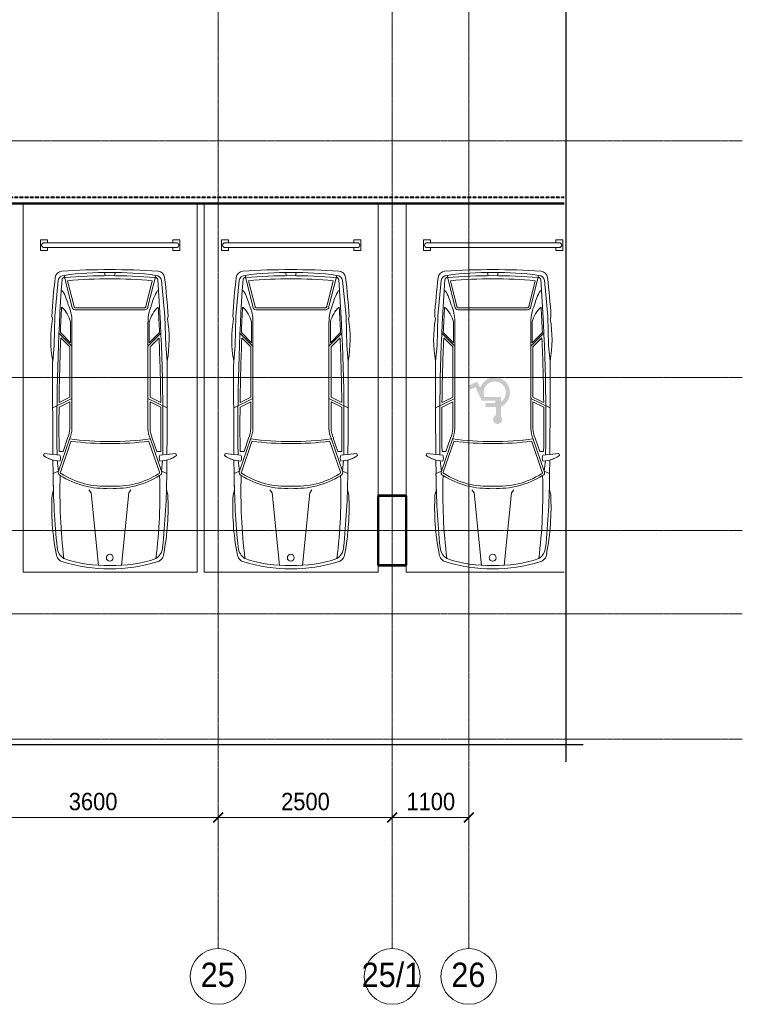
# Model space of a CAD drawing. Header units: millimetres. Extents: x 2030 to 99017, y 1212 to 75656.
# Tile 17 of 72: x 51590 to 61969, y 34291 to 48440. Entities that reach past the tile are written whole.
import ezdxf

# ---------------------------------------------------------------- set-up
doc = ezdxf.new("R2010")
doc.units = ezdxf.units.MM
for name, pattern in [('ADSK_Линия сетки', [25, 20, -2.5, 0, -2.5]), ('Линия сетки', [25, 20, -2.5, 0, -2.5]), ('Штрих_3_1_5_', [4.5, 3, -1.5]), ('Штриховая_ш3 п1_5', [4.5, 3, -1.5])]:
    doc.linetypes.add(name, pattern=pattern)
doc.layers.add('_Разделитель помещений_', color=4, linetype='Штриховая_ш3 п1_5', lineweight=40, true_color=0x00ffff)
for name, color, linetype, lineweight in [('Оси', 7, 'Continuous', 9), ('Парковка', 7, 'Continuous', 18), ('Перекрытия', 7, 'Continuous', 18), ('Размеры', 7, 'Continuous', 9), ('Размеры-100', 7, 'Continuous', 9), ('Стены разрез', 7, 'Continuous', 40), ('Элементы узлов', 7, 'Continuous', 18)]:
    doc.layers.add(name, color=color, linetype=linetype, lineweight=lineweight)
doc.styles.add('Arial', font='arial.ttf', dxfattribs={"width": 0.9, "height": 250})
doc.styles.add('Arial_1', font='arial.ttf', dxfattribs={"width": 0.9, "height": 350})
doc.dimstyles.new('Основной_2_5_мм', dxfattribs={"dimscale": 304.8, "dimtxt": 255.06485, "dimasz": 0.463911, "dimexe": 0.492126, "dimexo": 0.492126, "dimgap": 0.098425, "dimtad": 1, "dimdec": 0, "dimdsep": 46, "dimtxsty": 'Arial', "dimblk1": 'OBLIQUE', "dimblk2": 'OBLIQUE', "dimsah": 1, "dimcen": 0.09, "dimdle": 0.492126, "dimazin": 2, "dimtfac": 1, "dimtdec": 4, "dimtix": 1, "dimtmove": 0, "dimatfit": 3, "dimfxl": 1, "dimtvp": 1, "dimtolj": 1, "dimtzin": 0, "dimlwd": 20, "dimlwe": 20, "dimarcsym": 2})

# ---------------------------------------------------------------- blocks, each defined once
blk = doc.blocks.new('199_Парковочные места 3 класса и МГН - Средний класс-5604846-МКСС_КLB01_-7_650__Кабельные конструкции под К3_КСБ')
at = {"layer": 'Парковка', "color": 253, "true_color": 0xaaaaaa}
for p, q in [((0, -5300), (0, 0)), ((0, 0), (2500, 0)), ((2500, 0), (2500, -5300)), ((250, -4625), (250, -4775)), ((250, -4625), (350, -4625)), ((300, -4665), (2200, -4665)), ((350, -4625), (350, -4665)), ((2150, -4625), (2150, -4665)), ((2150, -4625), (2250, -4625)), ((2250, -4625), (2250, -4775)), ((250, -4775), (350, -4775)), ((300, -4735), (2200, -4735)), ((350, -4735), (350, -4775)), ((2150, -4735), (2150, -4775)), ((2150, -4775), (2250, -4775)), ((2500, -5300), (0, -5300))]:
    blk.add_line(p, q, dxfattribs=at)
for centre, start, end in [((300, -4700), 90, 270), ((2200, -4700), 270, 90)]:
    blk.add_arc(centre, 35, start, end, dxfattribs=at)
at = {"layer": 'Элементы узлов', "color": 253, "true_color": 0xaaaaaa}
for p, q in [((984, -1142), (1090, -99)), ((1524, -1142), (1418, -99)), ((422, -1114), (442, -1185)), ((422, -1114), (442, -1185)), ((2085, -1114), (2065, -1185)), ((2065, -1185), (2085, -1114)), ((953, -1186), (984, -1142)), ((1555, -1186), (1524, -1142)), ((436, -1612), (438, -1418)), ((438, -1418), (436, -1612)), ((515, -1453), (438, -1418)), ((515, -1453), (497, -1605)), ((515, -1453), (673, -1914)), ((543, -1440), (693, -1881)), ((1965, -1440), (1814, -1881)), ((1992, -1453), (1835, -1914)), ((1992, -1453), (2070, -1418)), ((1992, -1453), (2011, -1605)), ((2072, -1612), (2070, -1418)), ((2072, -1612), (2070, -1418)), ((298, -1678), (308, -1707)), ((298, -1678), (308, -1707)), ((308, -1707), (536, -1683)), ((308, -1707), (435, -1693)), ((2200, -1707), (1972, -1683)), ((2072, -1693), (2200, -1707)), ((2210, -1678), (2200, -1707)), ((2200, -1707), (2210, -1678)), ((580, -1736), (525, -1736)), ((580, -1736), (645, -1925)), ((1927, -1736), (1863, -1925)), ((1927, -1736), (1983, -1736)), ((678, -2069), (678, -2449)), ((708, -2069), (708, -3598)), ((1800, -2069), (1800, -3598)), ((1830, -2069), (1830, -2449)), ((708, -2497), (432, -2363)), ((678, -2449), (523, -2374)), ((1800, -2497), (2076, -2363)), ((1830, -2449), (1984, -2374)), ((678, -2516), (524, -2441)), ((678, -2516), (678, -3237)), ((1830, -2516), (1984, -2441)), ((1830, -2516), (1830, -3237)), ((453, -3260), (432, -3033)), ((2054, -3260), (2076, -3033)), ((708, -3249), (522, -3435)), ((678, -3237), (549, -3366)), ((1800, -3249), (1986, -3435)), ((1830, -3237), (1959, -3366)), ((463, -3682), (453, -3260)), ((688, -3297), (542, -3443)), ((688, -3297), (688, -3598)), ((1820, -3297), (1820, -3598)), ((1820, -3297), (1966, -3443)), ((2045, -3682), (2054, -3260)), ((419, -3676), (428, -3642)), ((428, -3642), (419, -3676)), ((2088, -3676), (2079, -3642)), ((2088, -3676), (2079, -3642)), ((512, -4192), (463, -3682)), ((708, -3817), (596, -4265)), ((738, -3820), (646, -4189)), ((1254, -3771), (754, -3771)), ((1254, -3801), (754, -3801)), ((1254, -3771), (1754, -3771)), ((1254, -3801), (1754, -3801)), ((1770, -3820), (1862, -4189)), ((1800, -3817), (1912, -4265)), ((1996, -4192), (2045, -3682)), ((574, -4042), (555, -4042)), ((1933, -4042), (1953, -4042)), ((1188, -4261), (1177, -4307)), ((1320, -4261), (1331, -4307))]:
    blk.add_line(p, q, dxfattribs=at)
blk.add_circle((1256, -208), 49.6, dxfattribs=at)
for centre, radius, start, end in [((1254, -2377), 2329, 90.0001, 106.8716), ((1254, -2377), 2329, 90.0001, 106.8716), ((1178, -1869), 1772, 87.5536, 109.2869), ((1254, -2377), 2329, 73.1284, 89.9999), ((1254, -2377), 2329, 73.1284, 89.9999), ((1329, -1869), 1772, 70.7131, 92.4464), ((3991, -937), 3573, 169.195, 182.843), ((3991, -937), 3573, 169.195, 182.843), ((617, -279), 137, 106.8716, 175.0665), ((617, -279), 137, 106.8716, 175.0665), ((710, -376), 215, 123.1556, 174.2587), ((8358, -1141), 7822, 173.0609, 181.8195), ((1797, -376), 215, 5.7413, 56.8444), ((-5850, -1141), 7822, 358.1805, 6.9391), ((1890, -279), 137, 4.9335, 73.1284), ((1890, -279), 137, 4.9335, 73.1284), ((-1483, -937), 3573, 357.157, 10.805), ((-1483, -937), 3573, 357.157, 10.805), ((12318, -1543), 11881, 174.2587, 179.4003), ((-9810, -1543), 11881, 0.5997, 5.7413), ((12318, -1543), 11881, 178.2769, 179.4003), ((1172, -2380), 1175, 86.0181, 122.5623), ((1172, -2380), 1145, 85.9136, 122.5623), ((1335, -2380), 1175, 57.4377, 93.9819), ((1335, -2380), 1145, 57.2304, 94.0864), ((-9810, -1543), 11881, 0.5997, 1.7231), ((555, -1432), 44.9, 110.1373, 207.9235), ((1953, -1432), 44.9, 332.0765, 69.8627), ((555, -1432), 14.9, 110.1373, 214.6567), ((1953, -1432), 14.9, 325.3433, 79.1758), ((546, -2020), 422, 91.3449, 125.9666), ((546, -2020), 422, 105.0802, 125.9666), ((122295, -2694), 121864, 179.52958, 180.15962), ((122295, -2694), 121864, 179.52958, 180.15962), ((30000, -2118), 29508, 179.1634, 184.0543), ((444, -1640), 101, 335.1844, 24.8156), ((-27492, -2118), 29508, 355.9457, 0.8366), ((2064, -1640), 101, 155.1844, 204.8156), ((1962, -2020), 422, 54.0334, 88.6551), ((1962, -2020), 422, 54.0334, 74.9198), ((-119787, -2694), 121864, 359.84038, 0.47042), ((-119787, -2694), 121864, 359.84038, 0.47042), ((30000, -2118), 29478, 179.2582, 180.4979), ((-27492, -2118), 29478, 359.5021, 0.7418), ((308, -2078), 370, 1.3171, 24.386), ((1254, -6445), 4567, 82.6909, 97.3089), ((308, -2078), 400, 1.2667, 24.1731), ((1254, -6445), 4597, 82.9964, 97.0033), ((2200, -2078), 400, 155.8269, 178.7333), ((2200, -2078), 370, 155.614, 178.6829), ((30000, -2118), 29478, 180.6284, 182.4261), ((-27492, -2118), 29478, 357.5739, 359.3716), ((2198, -3346), 1794, 169.9492, 189.4665), ((2198, -3346), 1794, 169.9492, 189.4665), ((310, -3346), 1794, 350.5335, 10.0508), ((310, -3346), 1794, 350.5335, 10.0508), ((30000, -2118), 29488, 182.5757, 183.2896), ((-27492, -2118), 29488, 356.7104, 357.4243), ((9206, -3182), 8801, 183.2167, 186.8835), ((9206, -3182), 8801, 183.2167, 186.8835), ((270, -3492), 431, 312.4417, 345.7397), ((104, -3598), 603, 335.9999, 0.0001), ((2403, -3598), 603, 179.9999, 204.0001), ((2238, -3492), 431, 194.2603, 227.5583), ((-6698, -3182), 8801, 353.1165, 356.7833), ((-6698, -3182), 8801, 353.1165, 356.7833), ((754, -3817), 46.1, 90, 180), ((754, -3817), 16.1, 90, 189.7873), ((1754, -3817), 46.1, 0, 90), ((1754, -3817), 16.1, 350.2127, 90), ((-103, -3648), 783, 329.8554, 345.5814), ((2611, -3648), 783, 194.4186, 210.1446), ((571, -4224), 103, 186.8835, 266.3593), ((571, -4224), 103, 186.8835, 266.3593), ((593, -4184), 81.1, 185.6929, 272.4229), ((600, -4202), 33.8, 184.0543, 277.095), ((1254, 3792), 8054, 265.3719, 274.6281), ((1254, 2689), 6905, 264.9489, 275.0511), ((1908, -4202), 33.8, 262.905, 355.9457), ((1915, -4184), 81.1, 267.5771, 354.3071), ((1937, -4224), 103, 273.6407, 353.1165), ((1937, -4224), 103, 273.6407, 353.1165), ((1250, 6442), 10791, 266.3593, 270.0213), ((1250, 6442), 10791, 266.3593, 270.0213), ((1185, -180), 4128, 261.7908, 270.9499), ((1322, -180), 4128, 269.0501, 278.2092), ((1258, 6442), 10791, 269.9787, 273.6407), ((1258, 6442), 10791, 269.9787, 273.6407)]:
    blk.add_arc(centre, radius, start, end, dxfattribs=at)
blk = doc.blocks.new('199_Парковочные места 3 класса и МГН - МГН_М1-М3_-5633075-МКСС_КLB01_-7_650__Кабельные конструкции под К3_КСБ')
at = {"layer": 'Парковка'}
h = blk.add_hatch(color=256, dxfattribs=at)
h.paths.add_polyline_path([(1186, -2131), (1169, -2133), (1154, -2139), (1141, -2148), (1130, -2161), (1123, -2176), (1120, -2193), (1121, -2209), (1127, -2225), (1136, -2239), (1136, -2380), (1092, -2407), (1056, -2442), (1028, -2485), (1012, -2533), (1006, -2584), (1013, -2634), (1031, -2682), (1059, -2724), (1096, -2759), (1141, -2784), (1190, -2798), (1240, -2801), (1291, -2792), (1337, -2772), (1378, -2741), (1411, -2702), (1434, -2657), (1481, -2739), (1605, -2681), (1578, -2625), (1504, -2660), (1413, -2465), (1219, -2465), (1219, -2434), (1364, -2434), (1364, -2372), (1207, -2372), (1207, -2258), (1222, -2251), (1234, -2240), (1244, -2226), (1249, -2210), (1251, -2194), (1248, -2177), (1241, -2162), (1231, -2149), (1218, -2139), (1202, -2133)])
h.paths.add_polyline_path([(1136, -2448), (1136, -2517), (1374, -2517), (1385, -2555), (1387, -2596), (1378, -2635), (1360, -2671), (1333, -2701), (1300, -2724), (1262, -2738), (1222, -2742), (1182, -2736), (1145, -2720), (1113, -2695), (1089, -2663), (1072, -2626), (1066, -2587), (1070, -2547), (1083, -2509), (1106, -2475)])
at = {"layer": 'Парковка', "color": 253, "true_color": 0xaaaaaa}
for p, q in [((230, 0), (2500, 0)), ((2500, 0), (2500, -5300)), ((250, -4625), (250, -4775)), ((250, -4625), (350, -4625)), ((300, -4665), (2200, -4665)), ((350, -4625), (350, -4665)), ((2150, -4625), (2150, -4665)), ((2150, -4625), (2250, -4625)), ((2250, -4625), (2250, -4775)), ((250, -4775), (350, -4775)), ((300, -4735), (2200, -4735)), ((350, -4735), (350, -4775)), ((2150, -4735), (2150, -4775)), ((2150, -4775), (2250, -4775)), ((2500, -5300), (230, -5300))]:
    blk.add_line(p, q, dxfattribs=at)
for centre, start, end in [((300, -4700), 90, 270), ((2200, -4700), 270, 90)]:
    blk.add_arc(centre, 35, start, end, dxfattribs=at)
at = {"layer": 'Элементы узлов', "color": 253, "true_color": 0xaaaaaa}
for p, q in [((984, -1142), (1090, -99)), ((1524, -1142), (1418, -99)), ((422, -1114), (442, -1185)), ((422, -1114), (442, -1185)), ((2085, -1114), (2065, -1185)), ((2065, -1185), (2085, -1114)), ((953, -1186), (984, -1142)), ((1555, -1186), (1524, -1142)), ((436, -1612), (438, -1418)), ((438, -1418), (436, -1612)), ((515, -1453), (438, -1418)), ((515, -1453), (497, -1605)), ((515, -1453), (673, -1914)), ((543, -1440), (693, -1881)), ((1965, -1440), (1814, -1881)), ((1992, -1453), (1835, -1914)), ((1992, -1453), (2070, -1418)), ((1992, -1453), (2011, -1605)), ((2072, -1612), (2070, -1418)), ((2072, -1612), (2070, -1418)), ((298, -1678), (308, -1707)), ((298, -1678), (308, -1707)), ((308, -1707), (536, -1683)), ((308, -1707), (435, -1693)), ((2200, -1707), (1972, -1683)), ((2072, -1693), (2200, -1707)), ((2210, -1678), (2200, -1707)), ((2200, -1707), (2210, -1678)), ((580, -1736), (525, -1736)), ((580, -1736), (645, -1925)), ((1927, -1736), (1863, -1925)), ((1927, -1736), (1983, -1736)), ((678, -2069), (678, -2449)), ((708, -2069), (708, -3598)), ((1800, -2069), (1800, -3598)), ((1830, -2069), (1830, -2449)), ((708, -2497), (432, -2363)), ((678, -2449), (523, -2374)), ((1800, -2497), (2076, -2363)), ((1830, -2449), (1984, -2374)), ((678, -2516), (524, -2441)), ((678, -2516), (678, -3237)), ((1830, -2516), (1984, -2441)), ((1830, -2516), (1830, -3237)), ((453, -3260), (432, -3033)), ((2054, -3260), (2076, -3033)), ((708, -3249), (522, -3435)), ((678, -3237), (549, -3366)), ((1800, -3249), (1986, -3435)), ((1830, -3237), (1959, -3366)), ((463, -3682), (453, -3260)), ((688, -3297), (542, -3443)), ((688, -3297), (688, -3598)), ((1820, -3297), (1820, -3598)), ((1820, -3297), (1966, -3443)), ((2045, -3682), (2054, -3260)), ((419, -3676), (428, -3642)), ((428, -3642), (419, -3676)), ((2088, -3676), (2079, -3642)), ((2088, -3676), (2079, -3642)), ((512, -4192), (463, -3682)), ((708, -3817), (596, -4265)), ((738, -3820), (646, -4189)), ((1254, -3771), (754, -3771)), ((1254, -3801), (754, -3801)), ((1254, -3771), (1754, -3771)), ((1254, -3801), (1754, -3801)), ((1770, -3820), (1862, -4189)), ((1800, -3817), (1912, -4265)), ((1996, -4192), (2045, -3682)), ((574, -4042), (555, -4042)), ((1933, -4042), (1953, -4042)), ((1188, -4261), (1177, -4307)), ((1320, -4261), (1331, -4307))]:
    blk.add_line(p, q, dxfattribs=at)
blk.add_circle((1256, -208), 49.6, dxfattribs=at)
for centre, radius, start, end in [((1254, -2377), 2329, 90.0001, 106.8716), ((1254, -2377), 2329, 90.0001, 106.8716), ((1178, -1869), 1772, 87.5536, 109.2869), ((1254, -2377), 2329, 73.1284, 89.9999), ((1254, -2377), 2329, 73.1284, 89.9999), ((1329, -1869), 1772, 70.7131, 92.4464), ((3991, -937), 3573, 169.195, 182.843), ((3991, -937), 3573, 169.195, 182.843), ((617, -279), 137, 106.8716, 175.0665), ((617, -279), 137, 106.8716, 175.0665), ((710, -376), 215, 123.1556, 174.2587), ((8358, -1141), 7822, 173.0609, 181.8195), ((1797, -376), 215, 5.7413, 56.8444), ((-5850, -1141), 7822, 358.1805, 6.9391), ((1890, -279), 137, 4.9335, 73.1284), ((1890, -279), 137, 4.9335, 73.1284), ((-1483, -937), 3573, 357.157, 10.805), ((-1483, -937), 3573, 357.157, 10.805), ((12318, -1543), 11881, 174.2587, 179.4003), ((-9810, -1543), 11881, 0.5997, 5.7413), ((12318, -1543), 11881, 178.2769, 179.4003), ((1172, -2380), 1175, 86.0181, 122.5623), ((1172, -2380), 1145, 85.9136, 122.5623), ((1335, -2380), 1175, 57.4377, 93.9819), ((1335, -2380), 1145, 57.2304, 94.0864), ((-9810, -1543), 11881, 0.5997, 1.7231), ((555, -1432), 44.9, 110.1373, 207.9235), ((1953, -1432), 44.9, 332.0765, 69.8627), ((555, -1432), 14.9, 110.1373, 214.6567), ((1953, -1432), 14.9, 325.3433, 79.1758), ((546, -2020), 422, 91.3449, 125.9666), ((546, -2020), 422, 105.0802, 125.9666), ((122295, -2694), 121864, 179.52958, 180.15962), ((122295, -2694), 121864, 179.52958, 180.15962), ((30000, -2118), 29508, 179.1634, 184.0543), ((444, -1640), 101, 335.1844, 24.8156), ((-27492, -2118), 29508, 355.9457, 0.8366), ((2064, -1640), 101, 155.1844, 204.8156), ((1962, -2020), 422, 54.0334, 88.6551), ((1962, -2020), 422, 54.0334, 74.9198), ((-119787, -2694), 121864, 359.84038, 0.47042), ((-119787, -2694), 121864, 359.84038, 0.47042), ((30000, -2118), 29478, 179.2582, 180.4979), ((-27492, -2118), 29478, 359.5021, 0.7418), ((308, -2078), 370, 1.3171, 24.386), ((1254, -6445), 4567, 82.6909, 97.3089), ((308, -2078), 400, 1.2667, 24.1731), ((1254, -6445), 4597, 82.9964, 97.0033), ((2200, -2078), 400, 155.8269, 178.7333), ((2200, -2078), 370, 155.614, 178.6829), ((30000, -2118), 29478, 180.6284, 182.4261), ((-27492, -2118), 29478, 357.5739, 359.3716), ((2198, -3346), 1794, 169.9492, 189.4665), ((2198, -3346), 1794, 169.9492, 189.4665), ((310, -3346), 1794, 350.5335, 10.0508), ((310, -3346), 1794, 350.5335, 10.0508), ((30000, -2118), 29488, 182.5757, 183.2896), ((-27492, -2118), 29488, 356.7104, 357.4243), ((9206, -3182), 8801, 183.2167, 186.8835), ((9206, -3182), 8801, 183.2167, 186.8835), ((270, -3492), 431, 312.4417, 345.7397), ((104, -3598), 603, 335.9999, 0.0001), ((2403, -3598), 603, 179.9999, 204.0001), ((2238, -3492), 431, 194.2603, 227.5583), ((-6698, -3182), 8801, 353.1165, 356.7833), ((-6698, -3182), 8801, 353.1165, 356.7833), ((754, -3817), 46.1, 90, 180), ((754, -3817), 16.1, 90, 189.7873), ((1754, -3817), 46.1, 0, 90), ((1754, -3817), 16.1, 350.2127, 90), ((-103, -3648), 783, 329.8554, 345.5814), ((2611, -3648), 783, 194.4186, 210.1446), ((571, -4224), 103, 186.8835, 266.3593), ((571, -4224), 103, 186.8835, 266.3593), ((593, -4184), 81.1, 185.6929, 272.4229), ((600, -4202), 33.8, 184.0543, 277.095), ((1254, 3792), 8054, 265.3719, 274.6281), ((1254, 2689), 6905, 264.9489, 275.0511), ((1908, -4202), 33.8, 262.905, 355.9457), ((1915, -4184), 81.1, 267.5771, 354.3071), ((1937, -4224), 103, 273.6407, 353.1165), ((1937, -4224), 103, 273.6407, 353.1165), ((1250, 6442), 10791, 266.3593, 270.0213), ((1250, 6442), 10791, 266.3593, 270.0213), ((1185, -180), 4128, 261.7908, 270.9499), ((1322, -180), 4128, 269.0501, 278.2092), ((1258, 6442), 10791, 269.9787, 273.6407), ((1258, 6442), 10791, 269.9787, 273.6407)]:
    blk.add_arc(centre, radius, start, end, dxfattribs=at)
blk = doc.blocks.new('135_SLK_GD_AR_rvt-1-МКСС_КLB01_-7_650__Кабельные конструкции под К3_КСБ')
at = {"layer": '_Разделитель помещений_', "color": 131, "linetype": 'Штрих_3_1_5_', "true_color": 0xaaffff}
blk.add_line((91685, 45890), (105720, 45890), dxfattribs=at)
at = {"layer": 'Перекрытия', "color": 253, "true_color": 0xaaaaaa}
for p, q in [((105720, 45800), (91685, 45800)), ((103050, 40600), (103050, 41600)), ((103050, 41600), (103450, 41600)), ((103450, 41600), (103450, 40600)), ((103450, 40600), (103050, 40600))]:
    blk.add_line(p, q, dxfattribs=at)
at = {"layer": 'Стены разрез', "color": 253, "true_color": 0xaaaaaa}
for p, q in [((105720, 45800), (91685, 45800)), ((91685, 45798), (105720, 45798)), ((103050, 41602), (103048, 41602)), ((103048, 41602), (103048, 40598)), ((103452, 41602), (103050, 41602)), ((103050, 40600), (103050, 41600)), ((103050, 41600), (103450, 41600)), ((103450, 41600), (103450, 40600)), ((103452, 41600), (103452, 41602)), ((103452, 40598), (103452, 41600)), ((103048, 40598), (103050, 40598)), ((103450, 40600), (103050, 40600)), ((103050, 40598), (103450, 40598)), ((103450, 40598), (103452, 40598))]:
    blk.add_line(p, q, dxfattribs=at)
at = {"layer": 'Парковка', "color": 253, "lineweight": 18, "true_color": 0xaaaaaa, "rotation": 180}
for name, p in [('199_Парковочные места 3 класса и МГН - Средний класс-5604846-МКСС_КLB01_-7_650__Кабельные конструкции под К3_КСБ', (100450, 40500)), ('199_Парковочные места 3 класса и МГН - Средний класс-5604846-МКСС_КLB01_-7_650__Кабельные конструкции под К3_КСБ', (103050, 40500)), ('199_Парковочные места 3 класса и МГН - МГН_М1-М3_-5633075-МКСС_КLB01_-7_650__Кабельные конструкции под К3_КСБ', (105950, 40500))]:
    blk.add_blockref(name, p, dxfattribs=at)
blk = doc.blocks.new('Ось сетки - Круг_Ø8 мм-6577-МКСС_КLB01_-7_650__Кабельные конструкции под К3_КСБ')
at = {"layer": 'Оси', "lineweight": 20}
for start, end in [(360, 180), (180, 360)]:
    blk.add_arc((0, 0), 4, start, end, dxfattribs=at)
blk = doc.blocks.new('DIMBLOCK8-МКСС_КLB01_-7_650__Кабельные конструкции под К3_КСБ')
at = {"layer": 'Размеры-100', "lineweight": 20, "transparency": 16777216}
for p, q in [((50840, 36975), (50840, 37125)), ((54440, 36975), (54440, 37125)), ((50840, 36975), (54440, 36975)), ((50840, 36975), (50840, 36925)), ((54440, 36975), (54440, 36925))]:
    blk.add_line(p, q, dxfattribs=at)
at = {"layer": 'Размеры-100', "lineweight": 40, "transparency": 16777216}
for p, q in [((50840, 36975), (50769, 36905)), ((50840, 36975), (50911, 37046)), ((54440, 36975), (54369, 36905)), ((54440, 36975), (54511, 37046))]:
    blk.add_line(p, q, dxfattribs=at)
at = {"layer": 'Размеры-100', "color": 0, "lineweight": 20, "transparency": 16777216, "insert": (52295, 37330), "char_height": 250, "width": 828.76, "attachment_point": 1, "line_spacing_factor": 0.941778, "style": 'Arial'}
blk.add_mtext('3600', dxfattribs=at)
blk = doc.blocks.new('_Oblique')
at = {"color": 0, "linetype": 'ByBlock', "lineweight": -2}
blk.add_line((-0.5, -0.5), (0.5, 0.5), dxfattribs=at)
blk = doc.blocks.new('DIMBLOCK9-МКСС_КLB01_-7_650__Кабельные конструкции под К3_КСБ')
at = {"layer": 'Размеры-100', "lineweight": 20, "transparency": 16777216}
for p, q in [((56940, 36975), (56940, 37501)), ((54440, 36975), (54440, 37125)), ((54440, 36975), (56940, 36975)), ((54440, 36975), (54440, 36925)), ((56940, 36975), (56940, 36825))]:
    blk.add_line(p, q, dxfattribs=at)
at = {"layer": 'Размеры-100', "lineweight": 40, "transparency": 16777216}
for p, q in [((54440, 36975), (54369, 36905)), ((54440, 36975), (54511, 37046)), ((56940, 36975), (56869, 36905)), ((56940, 36975), (57011, 37046))]:
    blk.add_line(p, q, dxfattribs=at)
at = {"layer": 'Размеры-100', "color": 0, "lineweight": 20, "transparency": 16777216, "insert": (55345, 37330), "char_height": 250, "width": 828.76, "attachment_point": 1, "line_spacing_factor": 0.941778, "style": 'Arial'}
blk.add_mtext('2500', dxfattribs=at)
blk = doc.blocks.new('DIMBLOCK10-МКСС_КLB01_-7_650__Кабельные конструкции под К3_КСБ')
at = {"layer": 'Размеры-100', "lineweight": 20, "transparency": 16777216}
for p, q in [((56940, 36975), (56940, 37501)), ((58040, 36975), (58040, 37501)), ((56940, 36975), (58040, 36975)), ((56940, 36975), (56940, 36825)), ((58040, 36975), (58040, 36825))]:
    blk.add_line(p, q, dxfattribs=at)
at = {"layer": 'Размеры-100', "lineweight": 40, "transparency": 16777216}
for p, q in [((56940, 36975), (56869, 36905)), ((56940, 36975), (57011, 37046)), ((58040, 36975), (57969, 36905)), ((58040, 36975), (58111, 37046))]:
    blk.add_line(p, q, dxfattribs=at)
at = {"layer": 'Размеры-100', "color": 0, "lineweight": 20, "transparency": 16777216, "insert": (57145, 37330), "char_height": 250, "width": 828.76, "attachment_point": 1, "line_spacing_factor": 0.941778, "style": 'Arial'}
blk.add_mtext('1100', dxfattribs=at)
blk = doc.blocks.new('*U437')
at = {"color": 0, "linetype": 'ByBlock', "lineweight": -2, "ltscale": 0.5}
for points in [[(277.46, 353.27), (277.46, 177.88), (282.46, 176.63), (272.46, 174.13), (277.46, 172.88), (277.46, -2.5)], [(-2.5, 0), (136.23, 0), (137.48, 5), (139.98, -5), (141.23, 0), (279.96, 0)]]:
    blk.add_lwpolyline(points, dxfattribs=at)

msp = doc.modelspace()

# ---------------------------------------------------------------- linework, layer by layer
at = {"layer": 'Оси', "linetype": 'Линия сетки'}
for p, q in [((54439.887, 35091.079), (54439.887, 75655.514)), ((56939.887, 35091.079), (56939.887, 75655.514)), ((58039.887, 35091.079), (58039.887, 75655.514))]:
    msp.add_line(p, q, dxfattribs=at)
at = {"layer": 'Оси', "linetype": 'ADSK_Линия сетки'}
for p, q in [((61969.258, 46700), (29089.664, 46700)), ((61969.258, 43300), (29089.664, 43300)), ((61969.258, 41100), (29089.664, 41100)), ((61969.258, 39900), (29089.664, 39900)), ((61969.258, 38100), (29089.664, 38100))]:
    msp.add_line(p, q, dxfattribs=at)

# ---------------------------------------------------------------- block references
at = {"xscale": 100, "yscale": 100, "zscale": 100}
msp.add_blockref('*U437', (31686.797, 38023.635), dxfattribs=at)
at = {"lineweight": 5}
msp.add_blockref('135_SLK_GD_AR_rvt-1-МКСС_КLB01_-7_650__Кабельные конструкции под К3_КСБ', (-46310.113, 0), dxfattribs=at)
at = {"layer": 'Оси', "lineweight": 20, "xscale": 99.99999999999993, "yscale": 99.99999999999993, "zscale": 99.99999999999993}
for p in [(54439.887, 34691.079), (56939.887, 34691.079), (58039.887, 34691.079)]:
    msp.add_blockref('Ось сетки - Круг_Ø8 мм-6577-МКСС_КLB01_-7_650__Кабельные конструкции под К3_КСБ', p, dxfattribs=at)

# ---------------------------------------------------------------- texts
at = {"layer": 'Оси', "char_height": 350, "attachment_point": 1, "style": 'Arial_1'}
for s, insert, width in [('25', (54189.306, 34890.029), 606.07575), ('25/1', (56501.656, 34890.029), 1060.63256), ('26', (57789.306, 34890.029), 606.07575)]:
    msp.add_mtext(s, dxfattribs=dict(at, insert=insert, width=width))

# ---------------------------------------------------------------- dimensions: what is measured, and where the dimension line sits
at = {"layer": 'Размеры', "lineweight": 20}
for base, p1, p2, override, picture, middle in [((56939.887, 36975.231), (54439.887, 37075.216), (56939.887, 37631.079), {"dimpost": '<>', "dimfxl": 2561.051327}, 'DIMBLOCK9-МКСС_КLB01_-7_650__Кабельные конструкции под К3_КСБ', (55689.887, 37132.874)), ((58039.887, 36975.231), (56939.887, 37631.079), (58039.887, 37631.079), {"dimpost": '<>', "dimfxl": 1100}, 'DIMBLOCK10-МКСС_КLB01_-7_650__Кабельные конструкции под К3_КСБ', (57489.887, 37132.874)), ((54439.887, 36975.231), (50839.887, 37075.216), (54439.887, 37075.216), {"dimpost": '<>', "dimfxl": 3600}, 'DIMBLOCK8-МКСС_КLB01_-7_650__Кабельные конструкции под К3_КСБ', (52639.887, 37132.959))]:
    dim = msp.add_linear_dim(base=base, p1=p1, p2=p2, dimstyle='Основной_2_5_мм', override=override, dxfattribs=at)
    dim.commit()
    dim.dimension.update_dxf_attribs({"geometry": picture, "text_midpoint": middle})

doc.saveas('drawing.dxf')
